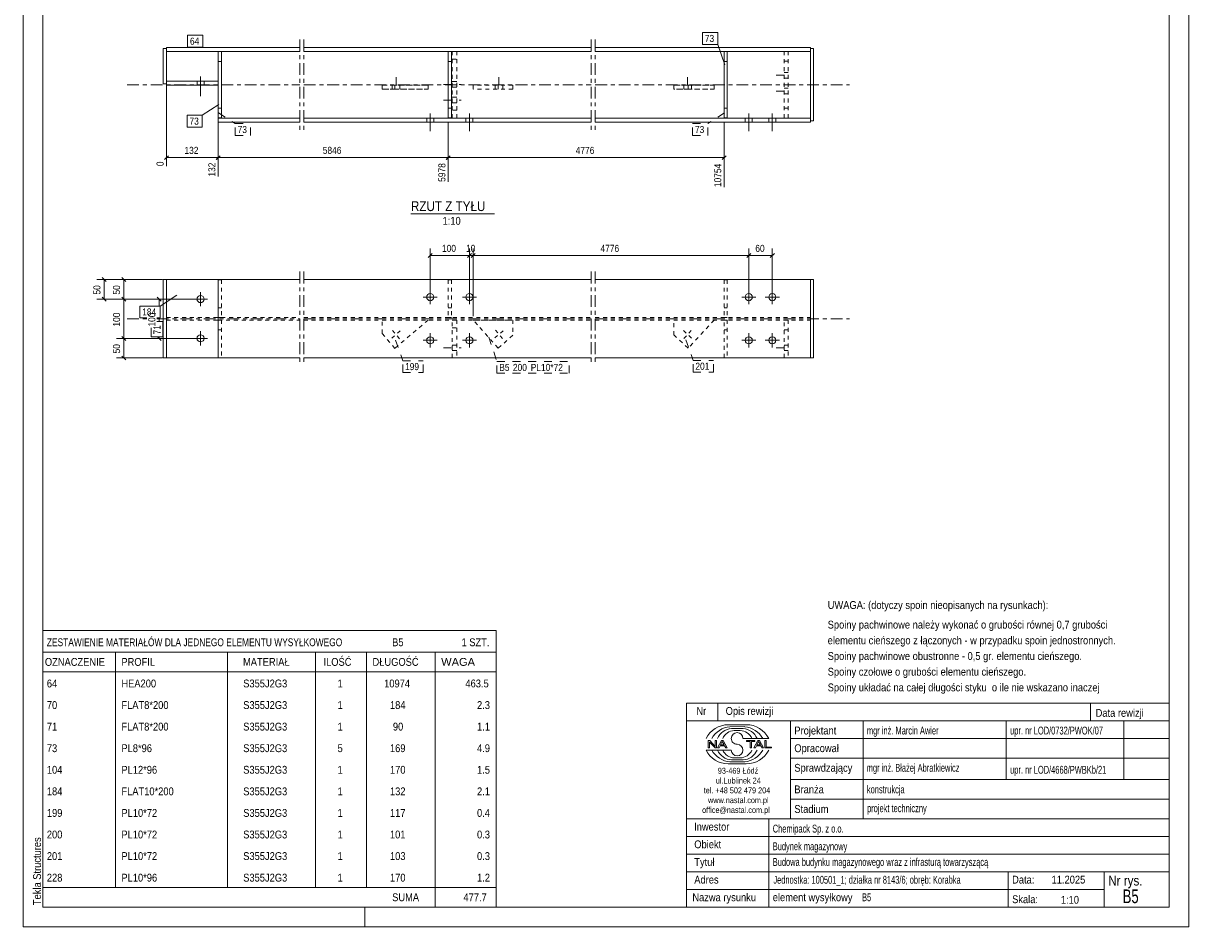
# Model space of a CAD drawing. Header units: millimetres. Extents: x 0 to 297, y 0 to 420.
# Tile 1 of 2: x 0 to 297, y 0 to 230. Entities that reach past the tile are written whole.
import ezdxf

# ---------------------------------------------------------------- set-up
doc = ezdxf.new("R2010")
doc.units = ezdxf.units.MM
for name, pattern in [('XKITLINE00', [0]), ('XKITLINE01', [4, 1, -1, 1, -1]), ('XKITLINE02', [4, 2, -2]), ('XKITLINE03', [6, 3, -1, 1, -1])]:
    doc.linetypes.add(name, pattern=pattern)
for name, color, linetype, lineweight in [('Arkusz rysunku', 3, 'Continuous', 0), ('Element', 2, 'Continuous', 0), ('Inny typ obiektu', 7, 'Continuous', 0), ('Wymiar', 4, 'Continuous', 0), ('Znak elementu', 2, 'Continuous', 0), ('Śruba', 3, 'Continuous', 0)]:
    doc.layers.add(name, color=color, linetype=linetype, lineweight=lineweight)
doc.styles.add('ARIAL', font='ARIAL.TTF')

msp = doc.modelspace()

# ---------------------------------------------------------------- linework, layer by layer
at = {"layer": 'Arkusz rysunku', "linetype": 'XKITLINE00', "lineweight": 0}
for p, q in [((0, 420), (0, 0)), ((297, 0), (297, 420)), ((5, 415), (5, 5)), ((292, 5), (292, 415)), ((5, 5), (292, 5)), ((87, 0), (87, 5)), ((0, 0), (297, 0))]:
    msp.add_line(p, q, dxfattribs=at)
at = {"layer": 'Element', "linetype": 'XKITLINE03', "lineweight": 0}
for p, q in [((70.47, 226.13), (70.47, 203.13)), ((71.47, 226.13), (71.47, 203.13)), ((144.76, 226.13), (144.76, 203.13)), ((145.76, 226.13), (145.76, 203.13)), ((26.47, 214.63), (70.47, 214.63)), ((71.47, 214.63), (144.76, 214.63)), ((145.76, 214.63), (210.59, 214.63)), ((70.47, 166.98), (70.47, 142.98)), ((71.47, 166.98), (71.47, 142.98)), ((144.76, 166.98), (144.76, 142.98)), ((145.76, 166.98), (145.76, 142.98)), ((26.47, 154.98), (31.5, 154.98)), ((34.02, 154.98), (70.47, 154.98)), ((71.47, 154.98), (144.76, 154.98)), ((145.76, 154.98), (210.59, 154.98))]:
    msp.add_line(p, q, dxfattribs=at)
at = {"layer": 'Element', "linetype": 'XKITLINE00', "lineweight": 0}
for p, q in [((35.67, 223.83), (36.47, 223.83)), ((35.67, 223.83), (35.67, 214.83)), ((36.47, 224.13), (36.47, 223.13)), ((36.47, 224.13), (70.47, 224.13)), ((36.47, 223.83), (36.47, 214.83)), ((36.47, 223.13), (70.47, 223.13)), ((49.67, 223.08), (49.67, 215.54)), ((49.67, 223.08), (50.47, 223.08)), ((50.47, 223.08), (50.47, 206.18)), ((71.47, 224.13), (144.76, 224.13)), ((71.47, 223.13), (144.76, 223.13)), ((108.3, 223.08), (108.3, 206.18)), ((108.3, 223.08), (109.1, 223.08)), ((109.1, 223.08), (109.1, 206.18)), ((145.76, 224.13), (200.59, 224.13)), ((145.76, 223.13), (200.59, 223.13)), ((178.59, 223.08), (178.59, 206.18)), ((178.59, 223.08), (179.39, 223.08)), ((179.39, 223.08), (179.39, 206.18)), ((200.59, 224.13), (200.59, 223.13)), ((200.59, 223.83), (201.39, 223.83)), ((200.59, 223.83), (200.59, 205.43)), ((201.39, 205.43), (201.39, 223.83)), ((36.47, 214.83), (35.67, 214.83)), ((36.47, 214.83), (35.67, 214.83)), ((49.67, 215.54), (36.47, 215.54)), ((36.47, 215.54), (36.47, 214.54)), ((36.47, 214.54), (49.67, 214.54)), ((36.47, 214.54), (49.67, 214.54)), ((49.67, 215.54), (49.67, 214.54)), ((49.67, 206.18), (49.67, 214.54)), ((49.67, 205.13), (49.67, 206.18)), ((49.67, 206.18), (50.47, 206.18)), ((49.67, 206.18), (50.47, 206.18)), ((49.67, 206.13), (70.47, 206.13)), ((70.47, 205.13), (49.67, 205.13)), ((49.67, 205.13), (49.67, 205.13)), ((49.67, 205.13), (70.47, 205.13)), ((71.47, 206.13), (144.76, 206.13)), ((144.76, 205.13), (71.47, 205.13)), ((71.47, 205.13), (144.76, 205.13)), ((108.3, 206.18), (109.1, 206.18)), ((108.3, 206.18), (109.1, 206.18)), ((145.76, 206.13), (200.59, 206.13)), ((200.59, 205.13), (145.76, 205.13)), ((145.76, 205.13), (200.59, 205.13)), ((178.59, 206.18), (179.39, 206.18)), ((178.59, 206.18), (179.39, 206.18)), ((200.59, 206.13), (200.59, 205.13)), ((201.39, 205.43), (200.59, 205.43)), ((201.39, 205.43), (200.59, 205.43)), ((201.39, 205.43), (201.39, 205.43)), ((35.67, 144.98), (35.67, 164.98)), ((35.67, 164.98), (36.47, 164.98)), ((36.47, 164.98), (36.47, 164.98)), ((36.47, 164.98), (49.67, 164.98)), ((36.47, 164.98), (36.47, 144.98)), ((70.47, 164.98), (49.67, 164.98)), ((49.67, 164.98), (49.67, 144.98)), ((144.76, 164.98), (71.47, 164.98)), ((200.59, 164.98), (145.76, 164.98)), ((200.59, 164.98), (200.59, 164.98)), ((200.59, 164.98), (200.59, 144.98)), ((201.39, 164.98), (200.59, 164.98)), ((201.39, 144.98), (201.39, 164.98)), ((36.47, 144.98), (35.67, 144.98)), ((36.47, 144.98), (35.67, 144.98)), ((36.47, 144.98), (36.47, 144.98)), ((70.47, 144.98), (36.47, 144.98)), ((36.47, 144.98), (49.67, 144.98)), ((49.67, 144.98), (70.47, 144.98)), ((71.47, 144.98), (144.76, 144.98)), ((144.76, 144.98), (71.47, 144.98)), ((145.76, 144.98), (200.59, 144.98)), ((200.59, 144.98), (145.76, 144.98)), ((200.59, 144.98), (201.39, 144.98)), ((200.59, 144.98), (200.59, 144.98)), ((200.59, 144.98), (201.39, 144.98)), ((201.39, 144.98), (201.39, 144.98)), ((201.39, 144.98), (201.39, 144.98))]:
    msp.add_line(p, q, dxfattribs=at)
at = {"layer": 'Element', "linetype": 'XKITLINE01', "lineweight": 0}
for p, q in [((36.47, 223.83), (35.67, 223.83)), ((35.67, 223.83), (35.67, 223.83)), ((36.47, 224.13), (70.47, 224.13)), ((36.47, 223.83), (36.47, 223.83)), ((36.47, 223.13), (36.47, 215.54)), ((36.47, 223.13), (70.47, 223.13)), ((36.47, 223.13), (70.47, 223.13)), ((49.67, 223.08), (49.67, 206.18)), ((49.67, 223.08), (50.47, 223.08)), ((49.67, 223.08), (50.47, 223.08)), ((49.67, 223.08), (49.67, 223.08)), ((49.67, 223.08), (50.47, 223.08)), ((50.47, 223.08), (50.47, 206.18)), ((50.47, 223.08), (50.47, 223.08)), ((71.47, 224.13), (144.76, 224.13)), ((71.47, 223.13), (144.76, 223.13)), ((71.47, 223.13), (144.76, 223.13)), ((108.3, 223.08), (108.3, 223.08)), ((108.3, 223.08), (109.1, 223.08)), ((109.1, 223.08), (109.1, 223.08)), ((109.3, 223.13), (109.3, 206.13)), ((109.3, 223.13), (110.5, 223.13)), ((109.3, 223.13), (110.5, 223.13)), ((110.5, 223.13), (110.5, 206.13)), ((145.76, 224.13), (200.59, 224.13)), ((145.76, 223.13), (200.59, 223.13)), ((145.76, 223.13), (200.59, 223.13)), ((178.59, 223.08), (178.59, 206.18)), ((178.59, 223.08), (179.39, 223.08)), ((178.59, 223.08), (179.39, 223.08)), ((178.59, 223.08), (178.59, 223.08)), ((178.59, 223.08), (179.39, 223.08)), ((179.39, 223.08), (179.39, 206.18)), ((179.39, 223.08), (179.39, 223.08)), ((193.89, 223.13), (193.89, 206.13)), ((193.89, 223.13), (194.89, 223.13)), ((193.89, 223.13), (194.89, 223.13)), ((194.89, 223.13), (194.89, 206.13)), ((201.39, 223.83), (200.59, 223.83)), ((200.59, 223.83), (200.59, 223.83)), ((200.59, 223.13), (200.59, 223.13)), ((200.59, 223.13), (200.59, 206.13)), ((200.59, 223.13), (200.59, 223.13)), ((200.59, 223.13), (200.59, 223.13)), ((200.59, 222.02), (200.59, 223.13)), ((201.39, 223.83), (201.39, 223.83)), ((49.67, 220.58), (50.47, 220.58)), ((49.67, 220.58), (50.47, 220.58)), ((108.3, 220.58), (109.1, 220.58)), ((109.3, 221.13), (110.5, 221.13)), ((178.59, 220.58), (179.39, 220.58)), ((178.59, 220.58), (179.39, 220.58)), ((193.89, 220.63), (194.89, 220.63)), ((36.47, 215.54), (49.67, 215.54)), ((36.47, 215.54), (49.67, 215.54)), ((36.47, 215.54), (49.67, 215.54)), ((36.47, 214.83), (36.47, 214.83)), ((36.47, 214.83), (36.47, 214.83)), ((49.67, 215.54), (49.67, 206.18)), ((49.67, 214.54), (49.67, 215.54)), ((49.67, 214.54), (49.67, 214.54)), ((49.67, 214.54), (49.67, 214.54)), ((91.47, 214.54), (103.17, 214.54)), ((94.72, 214.54), (91.47, 214.54)), ((91.47, 214.54), (91.47, 213.54)), ((103.17, 214.54), (94.72, 214.54)), ((94.72, 214.54), (94.72, 213.54)), ((103.17, 214.54), (103.17, 213.54)), ((124.76, 214.54), (114.65, 214.54)), ((114.65, 214.54), (114.65, 213.54)), ((121.02, 214.54), (121.02, 213.54)), ((124.76, 214.54), (124.76, 213.54)), ((165.76, 214.53), (176.07, 214.53)), ((169.44, 214.53), (165.76, 214.53)), ((165.76, 214.53), (165.76, 214.53)), ((165.76, 213.53), (165.76, 214.53)), ((176.07, 214.53), (169.44, 214.53)), ((169.44, 214.53), (169.44, 213.53)), ((176.07, 214.53), (176.07, 213.53)), ((103.17, 213.54), (91.47, 213.54)), ((91.47, 213.54), (94.72, 213.54)), ((94.72, 213.54), (103.17, 213.54)), ((124.76, 213.54), (114.65, 213.54)), ((176.07, 213.53), (165.76, 213.53)), ((169.44, 213.53), (165.76, 213.53)), ((169.44, 213.53), (176.07, 213.53)), ((50.47, 208.68), (49.67, 208.68)), ((49.67, 208.68), (50.47, 208.68)), ((108.3, 208.68), (109.1, 208.68)), ((110.5, 208.13), (109.3, 208.13)), ((179.39, 208.68), (178.59, 208.68)), ((178.59, 208.68), (179.39, 208.68)), ((194.89, 208.63), (193.89, 208.63)), ((49.67, 206.18), (50.47, 206.18)), ((49.67, 206.18), (50.47, 206.18)), ((49.67, 206.18), (49.67, 206.18)), ((49.67, 206.13), (70.47, 206.13)), ((49.67, 206.13), (70.47, 206.13)), ((50.47, 206.18), (50.47, 206.18)), ((71.47, 206.13), (144.76, 206.13)), ((71.47, 206.13), (144.76, 206.13)), ((108.3, 206.18), (108.3, 206.18)), ((109.1, 206.18), (109.1, 206.18)), ((109.3, 206.13), (110.5, 206.13)), ((109.3, 206.13), (110.5, 206.13)), ((145.76, 206.13), (200.59, 206.13)), ((145.76, 206.13), (200.59, 206.13)), ((178.59, 206.18), (179.39, 206.18)), ((178.59, 206.18), (179.39, 206.18)), ((178.59, 206.18), (178.59, 206.18)), ((179.39, 206.18), (179.39, 206.18)), ((193.89, 206.13), (194.89, 206.13)), ((193.89, 206.13), (194.89, 206.13)), ((200.59, 206.13), (200.59, 206.13)), ((200.59, 205.43), (200.59, 205.43)), ((200.59, 205.43), (200.59, 205.43)), ((35.67, 164.98), (36.47, 164.98)), ((36.47, 144.98), (36.47, 164.98)), ((36.47, 164.98), (70.47, 164.98)), ((36.47, 164.98), (70.47, 164.98)), ((49.67, 164.98), (36.47, 164.98)), ((36.47, 164.98), (36.47, 144.98)), ((49.67, 164.98), (70.47, 164.98)), ((49.67, 164.98), (49.67, 164.98)), ((49.67, 164.98), (49.67, 144.98)), ((49.67, 164.9), (49.67, 155.3)), ((49.67, 164.9), (50.47, 164.9)), ((50.47, 164.9), (49.67, 164.9)), ((50.47, 164.9), (50.47, 155.3)), ((71.47, 164.98), (144.76, 164.98)), ((71.47, 164.98), (144.76, 164.98)), ((71.47, 164.98), (144.76, 164.98)), ((108.3, 164.9), (108.3, 155.3)), ((108.3, 164.9), (109.1, 164.9)), ((109.1, 164.9), (108.3, 164.9)), ((109.1, 164.9), (109.1, 155.3)), ((145.76, 164.98), (200.59, 164.98)), ((145.76, 164.98), (200.59, 164.98)), ((145.76, 164.98), (200.59, 164.98)), ((178.59, 164.9), (178.59, 155.3)), ((178.59, 164.9), (179.39, 164.9)), ((179.39, 164.9), (178.59, 164.9)), ((179.39, 164.9), (179.39, 155.3)), ((200.59, 164.98), (201.39, 164.98)), ((200.59, 164.98), (200.59, 164.98)), ((200.59, 164.98), (200.59, 144.98)), ((49.67, 157.8), (50.47, 157.8)), ((49.67, 157.8), (50.47, 157.8)), ((108.3, 157.8), (109.1, 157.8)), ((108.3, 157.8), (109.1, 157.8)), ((178.59, 157.8), (179.39, 157.8)), ((178.59, 157.8), (179.39, 157.8)), ((36.47, 155.3), (36.47, 155.3)), ((36.47, 155.3), (49.67, 155.3)), ((36.47, 155.3), (70.47, 155.3)), ((36.47, 154.65), (49.67, 154.65)), ((50.47, 155.3), (49.67, 155.3)), ((49.67, 155.3), (50.47, 155.3)), ((49.67, 154.65), (70.47, 154.65)), ((49.67, 145.05), (49.67, 154.65)), ((49.67, 154.65), (50.47, 154.65)), ((50.47, 154.65), (49.67, 154.65)), ((50.47, 154.65), (50.47, 145.05)), ((71.47, 155.3), (144.76, 155.3)), ((71.47, 154.65), (144.76, 154.65)), ((91.47, 154.65), (103.17, 154.65)), ((91.47, 151.23), (91.47, 154.65)), ((91.47, 154.65), (103.17, 154.65)), ((103.17, 154.65), (94.72, 147.43)), ((109.1, 155.3), (108.3, 155.3)), ((108.3, 155.3), (109.1, 155.3)), ((109.3, 145.05), (109.3, 154.65)), ((109.3, 154.65), (110.5, 154.65)), ((110.5, 154.65), (109.3, 154.65)), ((110.5, 154.65), (110.5, 145.05)), ((114.65, 154.65), (124.76, 154.65)), ((121.02, 147.47), (114.65, 154.65)), ((124.76, 154.65), (124.76, 150.78)), ((145.76, 155.3), (200.59, 155.3)), ((145.76, 154.65), (200.59, 154.65)), ((165.76, 154.65), (176.07, 154.65)), ((165.76, 150.84), (165.76, 154.65)), ((165.76, 154.65), (176.07, 154.65)), ((176.07, 154.65), (169.44, 147.45)), ((179.39, 155.3), (178.59, 155.3)), ((178.59, 155.3), (179.39, 155.3)), ((178.59, 145.05), (178.59, 154.65)), ((178.59, 154.65), (179.39, 154.65)), ((179.39, 154.65), (178.59, 154.65)), ((179.39, 154.65), (179.39, 145.05)), ((193.89, 145.05), (193.89, 154.65)), ((193.89, 154.65), (194.89, 154.65)), ((194.89, 154.65), (193.89, 154.65)), ((194.89, 154.65), (194.89, 145.05)), ((200.59, 155.3), (200.59, 155.3)), ((49.67, 152.15), (50.47, 152.15)), ((49.67, 152.15), (50.47, 152.15)), ((109.3, 152.65), (110.5, 152.65)), ((109.3, 152.65), (110.5, 152.65)), ((178.59, 152.15), (179.39, 152.15)), ((178.59, 152.15), (179.39, 152.15)), ((193.89, 152.15), (194.89, 152.15)), ((193.89, 152.15), (194.89, 152.15)), ((94.72, 147.43), (91.47, 151.23)), ((124.76, 150.78), (121.02, 147.47)), ((169.44, 147.45), (165.76, 150.84)), ((35.67, 144.98), (35.67, 144.98)), ((36.47, 144.98), (70.47, 144.98)), ((36.47, 144.98), (49.67, 144.98)), ((36.47, 144.98), (36.47, 144.98)), ((50.47, 145.05), (49.67, 145.05)), ((49.67, 145.05), (50.47, 145.05)), ((70.47, 144.98), (49.67, 144.98)), ((49.67, 144.98), (49.67, 144.98)), ((144.76, 144.98), (71.47, 144.98)), ((71.47, 144.98), (144.76, 144.98)), ((110.5, 145.05), (109.3, 145.05)), ((109.3, 145.05), (110.5, 145.05)), ((200.59, 144.98), (145.76, 144.98)), ((145.76, 144.98), (200.59, 144.98)), ((179.39, 145.05), (178.59, 145.05)), ((178.59, 145.05), (179.39, 145.05)), ((194.89, 145.05), (193.89, 145.05)), ((193.89, 145.05), (194.89, 145.05)), ((200.59, 144.98), (200.59, 144.98))]:
    msp.add_line(p, q, dxfattribs=at)
at = {"layer": 'Inny typ obiektu', "linetype": 'XKITLINE00', "lineweight": 0}
for p, q in [((98.79, 181.68), (120.09, 181.68)), ((5, 75.5), (5, 70)), ((5, 75.5), (120.5, 75.5)), ((120.5, 75.5), (120.5, 70)), ((5, 70), (5, 65)), ((5, 70), (120.5, 70)), ((23.5, 70), (23.5, 65)), ((52, 65), (52, 70)), ((74.5, 70), (74.5, 65)), ((87.5, 70), (87.5, 65)), ((105, 70), (105, 65)), ((120.5, 70), (120.5, 65)), ((5, 65), (120.5, 65)), ((5, 65), (5, 59.5)), ((23.5, 65), (23.5, 59.5)), ((52, 59.5), (52, 65)), ((74.5, 65), (74.5, 59.5)), ((87.5, 65), (87.5, 59.5)), ((105, 65), (105, 59.5)), ((120.5, 65), (120.5, 59.5)), ((5, 59.5), (5, 54)), ((23.5, 59.5), (23.5, 54)), ((52, 54), (52, 59.5)), ((74.5, 59.5), (74.5, 54)), ((87.5, 59.5), (87.5, 54)), ((105, 59.5), (105, 54)), ((120.5, 59.5), (120.5, 54)), ((169, 57), (169, 52.5)), ((169, 57), (292, 57)), ((177, 57), (177, 52.5)), ((272, 57), (272, 52.5)), ((292, 57), (292, 52.5)), ((5, 54), (5, 48.5)), ((23.5, 54), (23.5, 48.5)), ((52, 48.5), (52, 54)), ((74.5, 54), (74.5, 48.5)), ((87.5, 54), (87.5, 48.5)), ((105, 54), (105, 48.5)), ((120.5, 54), (120.5, 48.5)), ((292, 52.5), (169, 52.5)), ((169, 5), (169, 52.5)), ((169, 52.5), (292, 52.5)), ((179.62, 51.49), (184.23, 51.5)), ((180.07, 50.99), (183.86, 51)), ((180.46, 50.49), (183.45, 50.49)), ((195.5, 52.5), (195.5, 27.5)), ((214, 27.5), (214, 52.5)), ((250.5, 52.5), (250.5, 37.5)), ((280.5, 52.5), (280.5, 37.5)), ((292, 52.5), (292, 5)), ((5, 48.5), (5, 43)), ((23.5, 48.5), (23.5, 43)), ((52, 43), (52, 48.5)), ((74.5, 48.5), (74.5, 43)), ((87.5, 48.5), (87.5, 43)), ((105, 48.5), (105, 43)), ((120.5, 48.5), (120.5, 43)), ((181.2, 49.98), (182.73, 49.99)), ((183.42, 47.99), (189.98, 47.99)), ((195.5, 48), (292, 48)), ((180.43, 45.01), (174, 45.01)), ((174.93, 47.44), (174.57, 47.44)), ((174.57, 47.44), (174.57, 45.56)), ((174.57, 45.56), (174.9, 45.56)), ((174.9, 47.04), (176.29, 45.56)), ((174.9, 45.56), (174.9, 47.04)), ((176.31, 45.96), (174.93, 47.44)), ((176.29, 45.56), (176.65, 45.56)), ((176.65, 47.44), (176.31, 47.44)), ((176.31, 47.44), (176.31, 45.96)), ((176.65, 45.56), (176.65, 47.44)), ((177.96, 47.44), (176.94, 45.56)), ((176.94, 45.56), (177.31, 45.56)), ((177.31, 45.56), (177.61, 46.13)), ((177.61, 46.13), (178.71, 46.13)), ((177.71, 46.33), (178.14, 47.24)), ((178.6, 46.33), (177.71, 46.33)), ((178.33, 47.44), (177.96, 47.44)), ((178.14, 47.24), (178.6, 46.33)), ((179.41, 45.56), (178.33, 47.44)), ((178.71, 46.13), (179.02, 45.56)), ((179.02, 45.56), (179.41, 45.56)), ((186.43, 47.44), (184.34, 47.44)), ((184.34, 47.44), (184.34, 47.22)), ((184.34, 47.22), (185.21, 47.22)), ((185.21, 47.22), (185.21, 45.56)), ((185.21, 45.56), (185.56, 45.56)), ((185.56, 45.56), (185.56, 47.22)), ((185.56, 47.22), (186.43, 47.22)), ((187.21, 47.44), (186.2, 45.56)), ((186.2, 45.56), (186.57, 45.56)), ((186.43, 47.22), (186.43, 47.44)), ((186.57, 45.56), (186.86, 46.13)), ((186.86, 46.13), (187.96, 46.13)), ((186.96, 46.33), (187.39, 47.24)), ((187.86, 46.33), (186.96, 46.33)), ((187.59, 47.44), (187.21, 47.44)), ((187.4, 47.24), (187.39, 47.24)), ((187.4, 47.24), (187.86, 46.33)), ((188.67, 45.56), (187.59, 47.44)), ((187.96, 46.13), (188.27, 45.56)), ((188.27, 45.56), (188.67, 45.56)), ((189.36, 47.44), (189.01, 47.44)), ((189.01, 47.44), (189.01, 45.56)), ((189.01, 45.56), (190.66, 45.56)), ((189.36, 45.78), (189.36, 47.44)), ((190.66, 45.78), (189.36, 45.78)), ((190.66, 45.56), (190.66, 45.78)), ((5, 43), (5, 37.5)), ((23.5, 43), (23.5, 37.5)), ((52, 37.5), (52, 43)), ((74.5, 43), (74.5, 37.5)), ((87.5, 43), (87.5, 37.5)), ((105, 43), (105, 37.5)), ((120.5, 43), (120.5, 37.5)), ((180.07, 42.01), (183.86, 42)), ((180.46, 42.51), (183.45, 42.51)), ((181.2, 43.02), (182.73, 43.01)), ((195.5, 43), (292, 43)), ((179.62, 41.51), (184.23, 41.5)), ((5, 37.5), (5, 32)), ((23.5, 37.5), (23.5, 32)), ((52, 32), (52, 37.5)), ((74.5, 37.5), (74.5, 32)), ((87.5, 37.5), (87.5, 32)), ((105, 37.5), (105, 32)), ((120.5, 37.5), (120.5, 32)), ((195.5, 37.5), (292, 37.5)), ((5, 32), (5, 26.5)), ((23.5, 32), (23.5, 26.5)), ((52, 26.5), (52, 32)), ((74.5, 32), (74.5, 26.5)), ((87.5, 32), (87.5, 26.5)), ((105, 32), (105, 26.5)), ((120.5, 32), (120.5, 26.5)), ((195.5, 32.5), (292, 32.5)), ((169, 27.5), (292, 27.5)), ((190, 5), (190, 27.5)), ((5, 26.5), (5, 21)), ((23.5, 26.5), (23.5, 21)), ((52, 21), (52, 26.5)), ((74.5, 26.5), (74.5, 21)), ((87.5, 26.5), (87.5, 21)), ((105, 26.5), (105, 21)), ((120.5, 26.5), (120.5, 21)), ((5, 21), (5, 15.5)), ((23.5, 21), (23.5, 15.5)), ((52, 15.5), (52, 21)), ((74.5, 21), (74.5, 15.5)), ((87.5, 21), (87.5, 15.5)), ((105, 21), (105, 15.5)), ((120.5, 21), (120.5, 15.5)), ((169, 23), (292, 23)), ((169, 18.5), (292, 18.5)), ((5, 15.5), (5, 10)), ((23.5, 15.5), (23.5, 10)), ((52, 10), (52, 15.5)), ((74.5, 15.5), (74.5, 10)), ((87.5, 15.5), (87.5, 10)), ((105, 15.5), (105, 10)), ((120.5, 15.5), (120.5, 10)), ((169, 14), (292, 14)), ((251, 5), (251, 14)), ((275.5, 5), (275.5, 14)), ((5, 10), (5, 5)), ((5, 10), (120.5, 10)), ((105, 10), (105, 5)), ((120.5, 10), (120.5, 5)), ((169, 9.5), (275.5, 9.5)), ((5, 5), (120.5, 5)), ((169, 5), (292, 5))]:
    msp.add_line(p, q, dxfattribs=at)
for centre, radius, start, end in [((179.72, 45.08), 6.42, 90.8317, 153.0136), ((180.67, 45), 6.02, 95.7347, 150.2266), ((183.22, 46.41), 4.08, 22.7023, 86.7527), ((183.24, 44.98), 6.04, 29.8256, 84.1252), ((184.25, 45.07), 6.43, 27.0191, 90.199), ((180.7, 46.42), 4.07, 93.3428, 157.3393), ((181.33, 46.6), 3.38, 92.229, 155.8008), ((181.92, 47.99), 1.49, 0.0741, 179.9259), ((181.92, 47.99), 1.49, 179.9259, 270), ((182.59, 46.6), 3.39, 24.2351, 87.5913), ((179.72, 47.92), 6.42, 206.9864, 269.1683), ((180.67, 48), 6.02, 209.7734, 264.2653), ((180.7, 46.58), 4.07, 202.6607, 266.6572), ((181.33, 46.4), 3.38, 204.1992, 267.771), ((181.92, 45.01), 1.49, 180.0741, 359.9259), ((181.92, 45), 1.49, 0.0741, 90), ((182.59, 46.4), 3.39, 272.4087, 335.7649), ((183.22, 46.59), 4.08, 273.2473, 337.2977), ((183.24, 48.02), 6.04, 275.8748, 330.1744), ((184.25, 47.93), 6.43, 269.801, 332.9809)]:
    msp.add_arc(centre, radius, start, end, dxfattribs=at)
at = {"layer": 'Wymiar', "linetype": 'XKITLINE00', "lineweight": 0}
for p, q in [((36.47, 214.54), (36.47, 193.88)), ((49.67, 205.18), (49.67, 191.21)), ((49.67, 205.18), (49.67, 191.21)), ((108.3, 205.18), (108.3, 189.88)), ((108.3, 205.18), (108.3, 189.88)), ((178.59, 205.18), (178.59, 188.54)), ((36.98, 196.54), (35.96, 195.53)), ((36.47, 196.04), (49.67, 196.04)), ((50.18, 196.54), (49.16, 195.53)), ((50.18, 196.54), (49.21, 195.58)), ((49.67, 196.04), (108.3, 196.04)), ((108.81, 196.54), (107.8, 195.53)), ((108.81, 196.54), (107.84, 195.58)), ((108.3, 196.04), (178.59, 196.04)), ((179.1, 196.54), (178.08, 195.53)), ((103.7, 161.48), (103.7, 172.92)), ((113.7, 161.48), (113.7, 172.92)), ((114.65, 155.65), (114.65, 172.92)), ((184.89, 161.49), (184.89, 172.92)), ((184.89, 161.49), (184.89, 172.92)), ((190.89, 161.49), (190.89, 172.92)), ((104.21, 171.57), (103.2, 170.55)), ((103.7, 171.06), (113.7, 171.06)), ((114.21, 171.57), (113.2, 170.55)), ((114.21, 171.57), (113.2, 170.55)), ((113.7, 161.48), (113.7, 171.66)), ((113.7, 171.06), (114.65, 171.06)), ((115.16, 171.57), (114.14, 170.55)), ((115.16, 171.57), (114.14, 170.55)), ((114.65, 155.65), (114.65, 171.66)), ((114.65, 171.06), (184.89, 171.06)), ((185.4, 171.57), (184.38, 170.55)), ((185.4, 171.57), (184.38, 170.55)), ((184.89, 171.06), (190.89, 171.06)), ((191.4, 171.57), (190.38, 170.55)), ((35.47, 164.98), (18.76, 164.98)), ((20.11, 165.48), (21.13, 164.47)), ((20.62, 159.98), (20.62, 164.98)), ((35.47, 164.98), (23.76, 164.98)), ((25.11, 165.48), (26.13, 164.47)), ((25.62, 159.98), (25.62, 164.98)), ((20.11, 160.48), (21.13, 159.47)), ((25.11, 160.48), (26.13, 159.47)), ((25.11, 160.48), (26.13, 159.47)), ((34.11, 160.49), (35.13, 159.47)), ((44.17, 159.98), (18.76, 159.98)), ((44.17, 159.98), (23.76, 159.98)), ((44.17, 159.98), (23.76, 159.98)), ((25.62, 149.98), (25.62, 159.98)), ((44.17, 159.98), (32.76, 159.98)), ((34.62, 158.21), (34.62, 159.98)), ((34.62, 154.25), (34.62, 155.21)), ((44.17, 149.98), (23.76, 149.98)), ((44.17, 149.98), (23.76, 149.98)), ((25.11, 150.48), (26.13, 149.47)), ((25.11, 150.48), (26.13, 149.47)), ((25.62, 144.98), (25.62, 149.98)), ((44.17, 149.98), (32.76, 149.98)), ((34.22, 150.38), (35.13, 149.47)), ((34.62, 149.98), (34.62, 150.38)), ((35.47, 144.98), (23.76, 144.98)), ((25.11, 145.48), (26.13, 144.47))]:
    msp.add_line(p, q, dxfattribs=at)
at = {"layer": 'Znak elementu', "linetype": 'XKITLINE00', "lineweight": 0}
for p, q in [((41.87, 227.23), (45.74, 227.23)), ((41.87, 224.23), (41.87, 227.23)), ((45.74, 224.23), (45.74, 227.23)), ((173.09, 227.93), (176.96, 227.93)), ((173.09, 224.93), (173.09, 227.93)), ((176.96, 224.93), (176.96, 227.93)), ((41.87, 224.23), (45.74, 224.23)), ((173.09, 224.93), (176.96, 224.93)), ((178.78, 219.67), (176.96, 224.93)), ((49.86, 209.59), (45.62, 206.85)), ((41.75, 206.85), (45.62, 206.85)), ((41.75, 203.85), (41.75, 206.85)), ((45.62, 203.85), (45.62, 206.85)), ((41.75, 203.85), (45.62, 203.85)), ((39.14, 160.95), (34.9, 158.21)), ((29.7, 158.21), (34.9, 158.21)), ((29.7, 155.21), (29.7, 158.21)), ((34.9, 155.21), (34.9, 158.21)), ((29.7, 155.21), (31.5, 155.21)), ((34.02, 155.21), (34.9, 155.21)), ((32.57, 150.38), (32.57, 152.62)), ((35.57, 154.25), (34.02, 154.25)), ((35.57, 150.38), (35.57, 154.25)), ((35.57, 150.38), (32.57, 150.38))]:
    msp.add_line(p, q, dxfattribs=at)
at = {"layer": 'Znak elementu', "linetype": 'XKITLINE02', "lineweight": 0}
for p, q in [((49.77, 207.45), (54.02, 204.71)), ((178.69, 207.45), (174.44, 204.71)), ((54.02, 204.71), (57.89, 204.71)), ((54.02, 201.71), (54.02, 204.71)), ((57.89, 201.71), (57.89, 204.71)), ((170.57, 204.71), (174.44, 204.71)), ((170.57, 201.71), (170.57, 204.71)), ((174.44, 201.71), (174.44, 204.71)), ((54.02, 201.71), (57.89, 201.71)), ((170.57, 201.71), (174.44, 201.71)), ((94.88, 149.54), (96.69, 144.28)), ((118.63, 150.3), (120.7, 144.07)), ((168.87, 149.63), (170.68, 144.37)), ((96.69, 144.28), (101.89, 144.28)), ((96.69, 141.28), (96.69, 144.28)), ((101.89, 141.28), (101.89, 144.28)), ((120.7, 144.07), (139.13, 144.07)), ((120.7, 141.07), (120.7, 144.07)), ((139.13, 141.07), (139.13, 144.07)), ((170.68, 144.37), (175.89, 144.37)), ((170.68, 141.37), (170.68, 144.37)), ((175.89, 141.37), (175.89, 144.37)), ((96.69, 141.28), (101.89, 141.28)), ((120.7, 141.07), (139.13, 141.07)), ((170.68, 141.37), (175.89, 141.37))]:
    msp.add_line(p, q, dxfattribs=at)
at = {"layer": 'Śruba', "linetype": 'XKITLINE02', "lineweight": 0}
for p, q in [((191.89, 217.03), (195.89, 217.03)), ((193.89, 217.73), (194.89, 217.73)), ((94.01, 214.54), (94.01, 213.54)), ((95, 216.54), (95, 212.54)), ((95.99, 214.54), (95.99, 213.54)), ((107.05, 214.73), (111.55, 214.73)), ((109.3, 215.43), (110.5, 215.43)), ((109.3, 214.03), (110.5, 214.03)), ((120.24, 214.54), (120.24, 213.54)), ((121.23, 216.54), (121.23, 212.54)), ((122.22, 214.54), (122.22, 213.54)), ((168.3, 214.53), (168.3, 213.53)), ((169.29, 216.53), (169.29, 212.53)), ((170.28, 214.53), (170.28, 213.53)), ((193.89, 216.33), (194.89, 216.33)), ((109.3, 211.43), (110.5, 211.43)), ((191.89, 213.03), (195.89, 213.03)), ((193.89, 213.73), (194.89, 213.73)), ((193.89, 212.33), (194.89, 212.33)), ((107.05, 210.73), (111.55, 210.73)), ((109.3, 210.03), (110.5, 210.03)), ((107.05, 147.55), (111.55, 147.55)), ((107.05, 147.55), (111.55, 147.55)), ((109.3, 148.25), (110.5, 148.25)), ((109.3, 148.25), (110.5, 148.25)), ((109.3, 146.85), (110.5, 146.85)), ((109.3, 146.85), (110.5, 146.85)), ((191.89, 147.55), (195.89, 147.55)), ((191.89, 147.55), (195.89, 147.55)), ((193.89, 148.25), (194.89, 148.25)), ((193.89, 148.25), (194.89, 148.25)), ((193.89, 146.85), (194.89, 146.85)), ((193.89, 146.85), (194.89, 146.85))]:
    msp.add_line(p, q, dxfattribs=at)
at = {"layer": 'Śruba', "linetype": 'XKITLINE00', "lineweight": 0}
for p, q in [((44.27, 214.54), (44.27, 215.54)), ((44.27, 214.54), (44.27, 215.54)), ((45.17, 211.74), (45.17, 216.74)), ((45.17, 211.74), (45.18, 216.74)), ((46.07, 214.54), (46.07, 215.54)), ((46.07, 214.54), (46.07, 215.54)), ((102.8, 206.13), (102.8, 205.13)), ((102.8, 206.13), (102.8, 205.13)), ((103.7, 207.28), (103.7, 202.78)), ((103.7, 207.28), (103.7, 202.78)), ((104.6, 206.13), (104.6, 205.13)), ((104.6, 206.13), (104.6, 205.13)), ((112.8, 206.13), (112.8, 205.13)), ((112.8, 206.13), (112.8, 205.13)), ((113.7, 207.28), (113.7, 202.78)), ((113.7, 207.28), (113.7, 202.78)), ((114.6, 206.13), (114.6, 205.13)), ((114.6, 206.13), (114.6, 205.13)), ((183.99, 206.13), (183.99, 205.13)), ((183.99, 206.13), (183.99, 205.13)), ((184.89, 207.28), (184.89, 202.78)), ((184.89, 207.28), (184.89, 202.78)), ((185.79, 206.13), (185.79, 205.13)), ((185.79, 206.13), (185.79, 205.13)), ((189.99, 206.13), (189.99, 205.13)), ((189.99, 206.13), (189.99, 205.13)), ((190.89, 207.28), (190.89, 202.78)), ((190.89, 207.28), (190.89, 202.78)), ((191.79, 206.13), (191.79, 205.13)), ((191.79, 206.13), (191.79, 205.13)), ((45.17, 158.18), (45.17, 161.78)), ((105.5, 160.48), (101.9, 160.48)), ((103.7, 158.68), (103.7, 162.28)), ((115.5, 160.48), (111.9, 160.48)), ((113.7, 158.68), (113.7, 162.28)), ((186.69, 160.48), (183.09, 160.48)), ((184.89, 158.68), (184.89, 162.28)), ((192.69, 160.48), (189.09, 160.48)), ((190.89, 158.68), (190.89, 162.28)), ((43.37, 159.98), (46.97, 159.97)), ((45.17, 148.18), (45.17, 151.78)), ((94.09, 152.02), (94.69, 151.31)), ((96.06, 151.86), (95.35, 151.26)), ((120.3, 152.04), (120.92, 151.35)), ((122.28, 151.93), (121.58, 151.31)), ((168.26, 151.94), (168.95, 151.3)), ((170.24, 152.02), (169.61, 151.33)), ((43.37, 149.98), (46.97, 149.97)), ((93.93, 150.04), (94.64, 150.65)), ((95.91, 149.89), (95.3, 150.6)), ((105.5, 149.48), (101.9, 149.48)), ((103.7, 147.68), (103.7, 151.28)), ((115.5, 149.48), (111.9, 149.48)), ((113.7, 147.68), (113.7, 151.28)), ((120.18, 150.07), (120.88, 150.69)), ((122.16, 149.95), (121.54, 150.65)), ((168.34, 149.96), (168.98, 150.64)), ((170.32, 150.04), (169.64, 150.67)), ((186.69, 149.48), (183.09, 149.48)), ((184.89, 147.68), (184.89, 151.28)), ((192.69, 149.48), (189.09, 149.48)), ((190.89, 147.68), (190.89, 151.28))]:
    msp.add_line(p, q, dxfattribs=at)
for centre in [(45.17, 159.98), (103.7, 160.48), (113.7, 160.48), (184.89, 160.48), (190.89, 160.48), (45.17, 149.98), (103.7, 149.48), (113.7, 149.48), (184.89, 149.48), (190.89, 149.48)]:
    msp.add_circle(centre, 0.9, dxfattribs=at)

# ---------------------------------------------------------------- texts
at = {"layer": 'Arkusz rysunku', "style": 'ARIAL', "width": 0.85}
msp.add_text('Tekla Structures', height=2, rotation=90, dxfattribs=at).set_placement((4.5, 5.5))
at = {"layer": 'Inny typ obiektu', "style": 'ARIAL'}
for s, height, width, p in [('RZUT Z TYŁU', 2.5, 0.85, (98.79, 182.43)), ('1:10', 2, 0.85, (106.85, 178.93)), ('UWAGA: (dotyczy spoin nieopisanych na rysunkach):', 2, 0.85, (205, 81)), ('Spoiny pachwinowe należy wykonać o grubości równej 0,7 grubości', 2, 0.85, (205, 76)), ('elementu cieńszego z łączonych - w przypadku spoin jednostronnych.', 2, 0.85, (205, 72)), ('ZESTAWIENIE MATERIAŁÓW DLA JEDNEGO ELEMENTU WYSYŁKOWEGO', 2, 0.765, (6, 71.5)), ('B5', 2, 0.85, (94, 71.5)), ('1', 2, 0.85, (111.69, 71.5)), (' SZT.', 2, 0.85, (113, 71.5)), ('OZNACZENIE', 2, 0.85, (5.5, 66.5)), ('PROFIL', 2, 0.85, (25, 66.5)), ('MATERIAŁ', 2, 0.85, (56, 66.5)), ('ILOŚĆ', 2, 0.85, (76.5, 66.5)), ('DŁUGOŚĆ', 2, 0.85, (89, 66.5)), ('WAGA', 2, 1.008832, (106.5, 66.5)), ('Spoiny pachwinowe obustronne - 0,5 gr. elementu cieńszego.', 2, 0.85, (205, 68)), ('Spoiny czołowe o grubości elementu cieńszego.', 2, 0.85, (205, 64)), ('64', 2, 0.85, (6, 61)), ('HEA200', 2, 0.85, (25, 61)), ('S355J2G3', 2, 0.85, (56.04, 61)), ('1', 2, 0.85, (80.09, 61)), ('10974', 2, 0.85, (91.96, 61)), ('463.5', 2, 0.85, (112.67, 61)), ('Spoiny układać na całej długości styku  o ile nie wskazano inaczej', 2, 0.85, (205, 60)), ('70', 2, 0.85, (6, 55.5)), ('FLAT8*200', 2, 0.85, (25, 55.5)), ('S355J2G3', 2, 0.85, (56.04, 55.5)), ('1', 2, 0.85, (80.09, 55.5)), ('184', 2, 0.85, (93.44, 55.5)), ('2.3', 2, 0.85, (115.63, 55.5)), ('Nr', 2, 0.85, (171.54, 54)), ('Opis rewizji', 2, 0.85, (179, 54)), ('Data rewizji', 2, 0.85, (273.28, 53.5)), ('71', 2, 0.85, (6, 50)), ('FLAT8*200', 2, 0.85, (25, 50)), ('S355J2G3', 2, 0.85, (56.04, 50)), ('1', 2, 0.85, (80.09, 50)), ('90', 2, 0.85, (94.19, 50)), ('1.1', 2, 0.85, (115.63, 50)), ('Projektant', 2, 0.85, (196.5, 49)), ('mgr inż. Marcin Awier', 2, 0.68, (215, 49)), ('upr. nr LOD/0732/PWOK/07', 2, 0.68, (251.5, 49)), ('73', 2, 0.85, (6, 44.5)), ('PL8*96', 2, 0.85, (25, 44.5)), ('S355J2G3', 2, 0.85, (56.04, 44.5)), ('5', 2, 0.85, (80.09, 44.5)), ('169', 2, 0.85, (93.44, 44.5)), ('4.9', 2, 0.85, (115.63, 44.5)), ('Opracował', 2, 0.85, (196.5, 44.5)), ('Sprawdzający', 2, 0.85, (196.5, 39.5)), ('mgr inż. Błażej Abratkiewicz', 2, 0.68, (214.94, 39.5)), ('104', 2, 0.85, (6, 39)), ('PL12*96', 2, 0.85, (25, 39)), ('S355J2G3', 2, 0.85, (56.04, 39)), ('1', 2, 0.85, (80.09, 39)), ('170', 2, 0.85, (93.44, 39)), ('1.5', 2, 0.85, (115.63, 39)), ('93-469 Łódź', 1.5, 0.85, (177, 39)), ('upr. nr LOD/4668/PWBKb/21', 2, 0.68, (251.5, 39)), ('FLAT10*200', 2, 0.85, (25, 33.5)), ('ul.Lublinek 24', 1.5, 0.85, (176.5, 36.5)), ('Branża', 2, 0.85, (196.5, 34)), ('konstrukcja', 2, 0.68, (215, 34)), ('184', 2, 0.85, (6, 33.5)), ('S355J2G3', 2, 0.85, (56.04, 33.5)), ('1', 2, 0.85, (80.09, 33.5)), ('132', 2, 0.85, (93.44, 33.5)), ('2.1', 2, 0.85, (115.63, 33.5)), ('tel. +48 502 479 204', 1.5, 0.85, (173.41, 34)), ('www.nastal.com.pl', 1.5, 0.85, (174.5, 31.5)), ('199', 2, 0.85, (6, 28)), ('PL10*72', 2, 0.85, (25, 28)), ('S355J2G3', 2, 0.85, (56.04, 28)), ('1', 2, 0.85, (80.09, 28)), ('117', 2, 0.85, (93.44, 28)), ('0.4', 2, 0.85, (115.63, 28)), ('office@nastal.com.pl', 1.5, 0.85, (173, 29)), ('Stadium', 2, 0.85, (196.5, 29)), ('projekt techniczny', 2, 0.68, (215.04, 29.19)), ('200', 2, 0.85, (6, 22.5)), ('PL10*72', 2, 0.85, (25, 22.5)), ('S355J2G3', 2, 0.85, (56.04, 22.5)), ('1', 2, 0.85, (80.09, 22.5)), ('101', 2, 0.85, (93.44, 22.5)), ('0.3', 2, 0.85, (115.63, 22.5)), ('Inwestor', 2, 0.85, (170.96, 24.5)), ('Chemipack Sp. z o.o.', 2, 0.68, (191, 24)), ('Obiekt', 2, 0.85, (171, 20)), ('Budynek magazynowy', 2, 0.68, (191, 19.5)), ('201', 2, 0.85, (6, 17)), ('PL10*72', 2, 0.85, (25, 17)), ('S355J2G3', 2, 0.85, (56.04, 17)), ('1', 2, 0.85, (80.09, 17)), ('103', 2, 0.85, (93.44, 17)), ('0.3', 2, 0.85, (115.63, 17)), ('Tytuł', 2, 0.85, (171, 15.5)), ('Budowa budynku magazynowego wraz z infrasturą towarzyszącą', 2, 0.68, (191, 15.5)), ('228', 2, 0.85, (6, 11.5)), ('PL10*96', 2, 0.85, (25, 11.5)), ('S355J2G3', 2, 0.85, (56.04, 11.5)), ('1', 2, 0.85, (80.09, 11.5)), ('170', 2, 0.85, (93.44, 11.5)), ('1.2', 2, 0.85, (115.63, 11.5)), ('Adres', 2, 0.85, (171, 11)), ('Jednostka: 100501_1; działka nr 8143/6; obręb: Korabka', 2, 0.68, (191.16, 10.96)), ('Data:', 2, 0.85, (252, 11)), ('11.2025', 2, 0.85, (262.06, 11)), ('Nr rys.', 2.5, 0.85, (276.5, 10.5)), ('B5', 3.5, 0.68, (280.18, 6)), ('SUMA', 2, 0.85, (94, 6.5)), ('477.7', 2, 0.85, (112.17, 6.5)), ('Nazwa rysunku', 2, 0.85, (170.5, 6.5)), ('element wysyłkowy', 2, 0.85, (191, 6.5)), ('B5', 2, 0.68, (213.75, 6.5)), ('Skala:', 2, 0.85, (252, 6)), ('1:10', 2, 0.85, (264.42, 5.85))]:
    msp.add_text(s, height=height, dxfattribs=dict(at, width=width)).set_placement(p)
at = {"layer": 'Wymiar', "style": 'ARIAL', "width": 0.85}
for s, p in [('132', (41.07, 197)), ('5846', (76.32, 197)), ('4776', (140.78, 197)), ('100', (106.7, 172.02)), ('10', (112.84, 172.02)), ('4776', (147.1, 172.02)), ('60', (186.55, 172.02))]:
    msp.add_text(s, height=1.8, dxfattribs=at).set_placement(p)
for s, rotation, p in [('0', 90.0002, (35.75, 193.88)), ('132', 90.0002, (48.95, 191.21)), ('5978', 90.0002, (107.58, 189.88)), ('10754', 90.0002, (177.87, 188.54)), ('50', 90.0002, (19.66, 161.14)), ('50', 90.0002, (24.66, 161.14)), ('100', 90.0002, (24.66, 152.97)), ('100', 89.9888, (33.66, 152.98)), ('50', 90.0002, (24.66, 146.14))]:
    msp.add_text(s, height=1.8, rotation=rotation, dxfattribs=at).set_placement(p)
at = {"layer": 'Znak elementu', "style": 'ARIAL', "width": 0.85}
for s, p in [('64', (42.47, 224.83)), ('73', (173.69, 225.53)), ('73', (42.35, 204.45)), ('73', (54.62, 202.31)), ('73', (171.17, 202.31)), ('184', (30.3, 155.81)), ('199', (97.29, 141.88)), ('B5', (121.3, 141.67)), ('200', (124.78, 141.67)), ('PL10*72', (129.32, 141.67)), ('201', (171.28, 141.97))]:
    msp.add_text(s, height=1.8, dxfattribs=at).set_placement(p)
msp.add_text('71', height=1.8, rotation=90.0002, dxfattribs=at).set_placement((34.97, 150.98))

doc.saveas('drawing.dxf')
